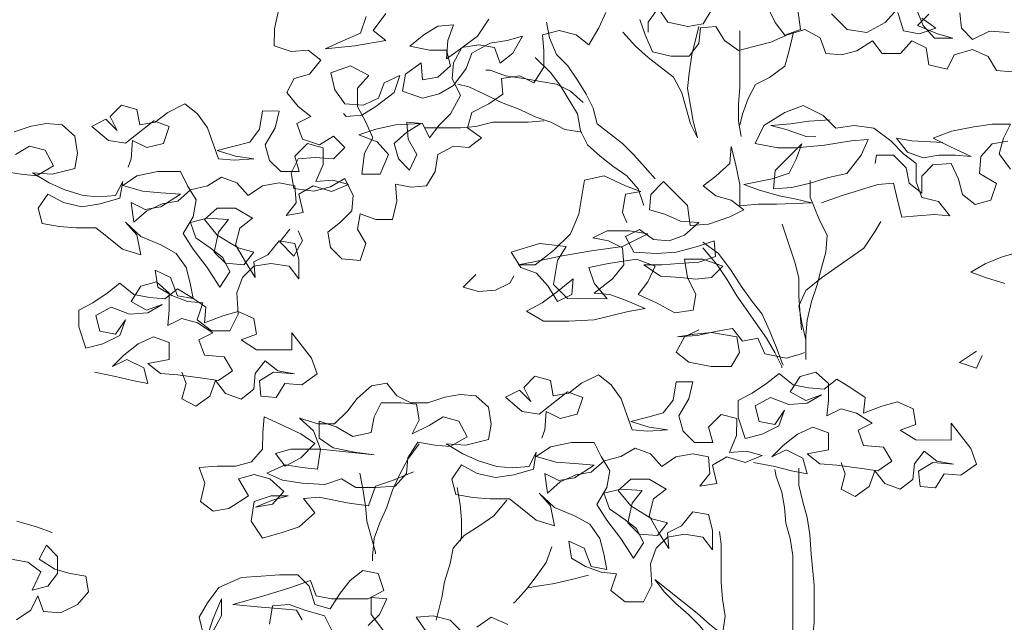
# Model space of a CAD drawing. Header units: metres. Extents: x -1 to 197910, y -70 to 354116.
# Tile 52 of 65: x 119.88 to 122.42, y 21.89 to 23.45. Entities that reach past the tile are written whole.
import ezdxf

# ---------------------------------------------------------------- set-up
doc = ezdxf.new("R2010")
doc.units = ezdxf.units.M
doc.layers.add('N-WE-AL-DETAIL-G', color=7, linetype='Continuous', lineweight=9)

# ---------------------------------------------------------------- blocks, each defined once
blk = doc.blocks.new('Boom_zijaanzicht')
at = {"color": 0, "ltscale": 0.05, "flags": 128}
for points in [[(-1.7104, 9.8657), (-1.7213, 9.8183), (-1.7214, 9.7746), (-1.6777, 9.7599), (-1.6339, 9.7635), (-1.6011, 9.738), (-1.6303, 9.7016), (-1.6704, 9.6907), (-1.6887, 9.6543), (-1.6596, 9.6178), (-1.6268, 9.5923), (-1.6632, 9.5741), (-1.6487, 9.534), (-1.605, 9.5193), (-1.5685, 9.5412), (-1.5394, 9.512), (-1.5686, 9.4829), (-1.6159, 9.4866), (-1.6597, 9.483), (-1.6779, 9.4465), (-1.6707, 9.4064), (-1.6197, 9.3991), (-1.5759, 9.41), (-1.5395, 9.4318), (-1.5176, 9.3881), (-1.5213, 9.348), (-1.5505, 9.3189), (-1.5833, 9.2934), (-1.5761, 9.2533), (-1.5469, 9.2241), (-1.4996, 9.2204), (-1.485, 9.2641), (-1.5068, 9.3006), (-1.4995, 9.3407), (-1.4594, 9.3261), (-1.4157, 9.326), (-1.4047, 9.3734), (-1.4083, 9.4171), (-1.3682, 9.4098), (-1.3281, 9.4134), (-1.3062, 9.4498), (-1.2989, 9.4936), (-1.2588, 9.5154), (-1.2187, 9.5117), (-1.1859, 9.5372), (-1.2223, 9.5627), (-1.2113, 9.6028), (-1.1676, 9.6246), (-1.1311, 9.6501), (-1.1347, 9.6902), (-1.0873, 9.6974), (-1.0509, 9.6792), (-1.0254, 9.7193), (-1.0253, 9.763), (-1.0289, 9.8031), (-0.9852, 9.814), (-0.9415, 9.803), (-0.9087, 9.7775), (-0.8831, 9.8212), (-0.8649, 9.8612)], [(-0.7774, 9.8429), (-0.7629, 9.8028), (-0.7447, 9.7591), (-0.6973, 9.7481), (-0.65, 9.7481), (-0.6244, 9.7808), (-0.6207, 9.8209), (-0.5806, 9.8245), (-0.5588, 9.7881), (-0.5224, 9.7625), (-0.4823, 9.7734), (-0.4386, 9.7843), (-0.3985, 9.8025), (-0.3511, 9.817), (-0.311, 9.7951), (-0.2965, 9.755), (-0.2564, 9.7513), (-0.2163, 9.7622), (-0.1762, 9.7877), (-0.1507, 9.7549), (-0.1033, 9.7549), (-0.0741, 9.7876), (-0.0377, 9.7694), (-0.0304, 9.7256), (0.0169, 9.7147), (0.0352, 9.7511), (0.0826, 9.7656), (0.1226, 9.7474), (0.1445, 9.7109), (0.1846, 9.7072)], [(0.1774, 9.8093), (0.1263, 9.813), (0.0826, 9.7911), (0.0535, 9.8203), (0.0499, 9.8604)], [(-0.0303, 9.8568), (-0.0595, 9.8277), (-0.0085, 9.8058), (0.0316, 9.7948), (-0.0158, 9.7949), (-0.0449, 9.8277), (-0.0631, 9.8714)], [(-0.0486, 9.8459), (-0.0121, 9.8204), (-0.0559, 9.8058), (-0.096, 9.8132), (-0.1105, 9.8605)], [(-0.1105, 9.8715), (-0.1433, 9.8351), (-0.1907, 9.8096), (-0.2417, 9.8169), (-0.2818, 9.8571)], [(-0.3692, 9.8681), (-0.362, 9.817), (-0.4021, 9.8025), (-0.4276, 9.8353), (-0.4458, 9.8718)], [(-0.5915, 9.8683), (-0.6134, 9.8318), (-0.6535, 9.8246), (-0.7045, 9.8356), (-0.73, 9.872), (-0.7556, 9.8356), (-0.7556, 9.8101)], [(-1.1674, 9.8433), (-1.1966, 9.7996), (-1.2403, 9.7668), (-1.2768, 9.7413), (-1.2731, 9.7887), (-1.2585, 9.8288), (-1.2986, 9.8252), (-1.335, 9.8034), (-1.3715, 9.7742), (-1.3205, 9.7633), (-1.2768, 9.7632), (-1.2659, 9.7231), (-1.2987, 9.694), (-1.3388, 9.6867), (-1.3424, 9.7305), (-1.3825, 9.7014), (-1.3898, 9.6576), (-1.3388, 9.6394), (-1.2951, 9.6503), (-1.2586, 9.6721), (-1.2258, 9.7158), (-1.2112, 9.7559), (-1.1638, 9.7813), (-1.12, 9.7886), (-1.0799, 9.7995), (-1.1055, 9.7558), (-1.1383, 9.7303), (-1.1529, 9.7704), (-1.1929, 9.7777), (-1.2367, 9.7705), (-1.2586, 9.7304), (-1.2623, 9.6903), (-1.2404, 9.6466), (-1.266, 9.5992), (-1.2952, 9.5701), (-1.3207, 9.5373), (-1.3389, 9.5738), (-1.379, 9.5774), (-1.3754, 9.5337), (-1.3535, 9.4936), (-1.3718, 9.4535), (-1.4009, 9.4827), (-1.4118, 9.5228), (-1.379, 9.5519), (-1.3425, 9.5738), (-1.4081, 9.5702), (-1.4592, 9.5593), (-1.5029, 9.5448), (-1.4556, 9.5265), (-1.4264, 9.4937), (-1.4483, 9.4427), (-1.4957, 9.4427), (-1.4884, 9.4974), (-1.4665, 9.5374), (-1.4847, 9.5775), (-1.5065, 9.6177), (-1.5065, 9.665), (-1.4773, 9.6978), (-1.5246, 9.7234), (-1.5757, 9.7052), (-1.5648, 9.6614), (-1.5393, 9.625), (-1.4919, 9.6213), (-1.4518, 9.6395), (-1.4372, 9.6795), (-1.3971, 9.6977), (-1.4117, 9.654), (-1.4591, 9.6176), (-1.4956, 9.5958), (-1.5357, 9.5922), (-1.543, 9.5995)], [(-1.4844, 9.8509), (-1.499, 9.8071), (-1.5501, 9.7853), (-1.5902, 9.7671), (-1.5136, 9.7744), (-1.4335, 9.7889), (-1.4662, 9.8144), (-1.4334, 9.8581)], [(-1.018, 9.8359), (-1.0107, 9.7958), (-0.9925, 9.752), (-0.9634, 9.7228), (-0.9379, 9.6864), (-0.9161, 9.6499), (-0.8979, 9.6134), (-0.887, 9.5734), (-0.8215, 9.5223), (-0.7923, 9.4931), (-0.7632, 9.4603), (-0.7377, 9.4311)], [(-0.8212, 9.8102), (-0.7884, 9.7737), (-0.7557, 9.7445), (-0.6901, 9.6934), (-0.6683, 9.6533), (-0.6465, 9.5731), (-0.6283, 9.5367), (-0.6392, 9.5804), (-0.6464, 9.6205), (-0.6537, 9.6642), (-0.65, 9.7043), (-0.6427, 9.7517), (-0.6244, 9.8246)], [(-0.5187, 9.8135), (-0.5188, 9.6678), (-0.5225, 9.624), (-0.5226, 9.5803), (-0.5153, 9.5402)], [(-0.3802, 9.8098), (-0.3912, 9.7624), (-0.4022, 9.7223), (-0.4423, 9.6932), (-0.4787, 9.675), (-0.497, 9.6386), (-0.5116, 9.5985), (-0.5189, 9.5694)], [(-0.7669, 9.3619), (-0.7815, 9.4056), (-0.8106, 9.4384), (-0.847, 9.464), (-0.8798, 9.4895), (-0.9126, 9.5187), (-0.9308, 9.5552), (-0.938, 9.5989), (-0.9817, 9.6718), (-1.0071, 9.7047), (-1.0472, 9.7448)], [(-0.9234, 9.6281), (-0.9562, 9.6572), (-0.9926, 9.6755), (-1.0327, 9.6828), (-1.0764, 9.6901), (-1.1238, 9.6975), (-1.1638, 9.7121), (-1.1748, 9.7121)], [(-0.9271, 9.5515), (-0.9708, 9.5589), (-1.0073, 9.5771), (-1.0473, 9.5917), (-1.0874, 9.61), (-1.1348, 9.6282), (-1.1785, 9.6501), (-1.2185, 9.6684), (-1.2477, 9.6757)], [(-2.39, 9.494), (-2.3535, 9.5158), (-2.3134, 9.5048), (-2.2916, 9.4647), (-2.3354, 9.4392), (-2.3754, 9.4429), (-2.4192, 9.4503)], [(-2.3936, 9.5523), (-2.3498, 9.5668), (-2.3097, 9.5741), (-2.2696, 9.5704), (-2.2369, 9.5412), (-2.2296, 9.4975), (-2.237, 9.4574), (-2.2953, 9.4429), (-2.3463, 9.4465), (-2.3026, 9.421), (-2.2625, 9.4027), (-2.2151, 9.3881), (-2.1751, 9.3844), (-2.1313, 9.388), (-2.1131, 9.4245), (-2.1204, 9.3807), (-2.1714, 9.3662), (-2.2188, 9.359), (-2.2662, 9.3699), (-2.3063, 9.3918), (-2.3318, 9.3554), (-2.3209, 9.3153), (-2.2772, 9.308), (-2.2334, 9.3043), (-2.1824, 9.3043), (-2.1497, 9.2787), (-2.1132, 9.2495), (-2.0659, 9.2349), (-2.0768, 9.286), (-2.1059, 9.3188), (-2.0658, 9.2823), (-2.0148, 9.2604), (-1.9748, 9.2385), (-1.9493, 9.202), (-1.9384, 9.1619), (-1.9311, 9.1218), (-1.9712, 9.1291), (-1.9894, 9.1765), (-2.0295, 9.1948), (-2.0222, 9.1511), (-1.9858, 9.1292), (-1.9457, 9.1145), (-1.9056, 9.1109), (-1.9203, 9.0671), (-1.8838, 9.038), (-1.8365, 9.0379), (-1.8146, 9.0816), (-1.8181, 9.1363), (-1.8035, 9.1764), (-1.7744, 9.2055), (-1.7306, 9.2127), (-1.6832, 9.2054), (-1.6578, 9.1726), (-1.6577, 9.2236), (-1.6686, 9.2637), (-1.7087, 9.271), (-1.7379, 9.2346), (-1.7743, 9.2164), (-1.7707, 9.1763), (-1.7962, 9.2165), (-1.8217, 9.2602), (-1.8107, 9.3039), (-1.7779, 9.3294), (-1.8216, 9.355), (-1.869, 9.355), (-1.9018, 9.3259), (-1.869, 9.2858), (-1.8144, 9.2529), (-1.7743, 9.2419), (-1.7999, 9.2092), (-1.8472, 9.2129), (-1.8764, 9.242), (-1.8654, 9.293), (-1.8398, 9.3258), (-1.8945, 9.3295), (-1.9382, 9.3186), (-1.9237, 9.2785), (-1.8873, 9.253), (-1.8545, 9.2274), (-1.8363, 9.191), (-1.8619, 9.1509), (-1.8946, 9.202), (-1.931, 9.2494), (-1.9565, 9.2895), (-1.9309, 9.3332), (-1.9236, 9.3769), (-1.9454, 9.4134), (-1.9636, 9.4498), (-2.0219, 9.4499), (-2.0766, 9.439), (-2.1131, 9.4135), (-2.0621, 9.3989), (-2.0147, 9.3952), (-1.9637, 9.3915), (-2.0147, 9.3588), (-2.0548, 9.3515), (-2.0913, 9.3698), (-2.084, 9.3188), (-2.0512, 9.3479), (-2.0111, 9.3661), (-1.971, 9.3733), (-1.9382, 9.4024), (-1.8944, 9.4133), (-1.858, 9.4352), (-1.8179, 9.4206), (-1.7888, 9.3877), (-1.7523, 9.4132), (-1.7086, 9.4205), (-1.6685, 9.4131), (-1.6649, 9.3694), (-1.6904, 9.3366), (-1.6467, 9.3439), (-1.6576, 9.3913), (-1.6211, 9.4131), (-1.5737, 9.3985), (-1.53, 9.4166), (-1.5701, 9.4276), (-1.6138, 9.424), (-1.5955, 9.4677), (-1.5955, 9.5115), (-1.6356, 9.5224), (-1.6684, 9.4897), (-1.6575, 9.4496), (-1.7049, 9.4496), (-1.734, 9.4788), (-1.7449, 9.5189), (-1.7194, 9.5626), (-1.7084, 9.6063), (-1.7521, 9.6064), (-1.7595, 9.559), (-1.785, 9.5262), (-1.8251, 9.5153), (-1.8688, 9.5044), (-1.8215, 9.4898), (-1.7741, 9.4825), (-1.8251, 9.4789), (-1.8652, 9.4826), (-1.8943, 9.5628), (-1.9198, 9.5992), (-1.9525, 9.6248), (-1.9963, 9.6029), (-2.0291, 9.5775), (-2.0692, 9.5702), (-2.0765, 9.6103), (-2.1165, 9.6213), (-2.1457, 9.5921), (-2.1275, 9.5557), (-2.1567, 9.5849), (-2.1931, 9.5667), (-2.1494, 9.5302), (-2.1057, 9.5229), (-2.0328, 9.5811), (-1.9927, 9.5665), (-2.0073, 9.5228), (-2.051, 9.5119), (-2.0875, 9.5301), (-2.0912, 9.4828), (-2.0985, 9.4609)], [(-0.3077, 9.3687), (-0.2567, 9.3869), (-0.1619, 9.416), (-0.1218, 9.4196), (-0.1109, 9.3722), (-0.1, 9.3321), (-0.06, 9.3357), (-0.0162, 9.3393), (0.0239, 9.3356), (-0.0053, 9.3721), (-0.049, 9.3831), (-0.0635, 9.4232), (-0.0635, 9.4706), (-0.0963, 9.4961), (-0.129, 9.5289), (-0.1727, 9.5618), (-0.2237, 9.5691), (-0.2711, 9.5619), (-0.3039, 9.5947), (-0.3549, 9.6202), (-0.4023, 9.6021), (-0.457, 9.5693), (-0.4789, 9.522), (-0.4206, 9.511), (-0.3732, 9.5109), (-0.3003, 9.5182), (-0.2311, 9.529), (-0.1873, 9.5326), (-0.2056, 9.4926), (-0.2421, 9.4452), (-0.2895, 9.4343), (-0.3368, 9.4198), (-0.3842, 9.4089), (-0.4316, 9.4053), (-0.4279, 9.4527), (-0.3586, 9.5218), (-0.3732, 9.4818), (-0.3915, 9.4453), (-0.4352, 9.4308), (-0.5081, 9.4163), (-0.4681, 9.4017), (-0.4171, 9.3871), (-0.377, 9.3797), (-0.3333, 9.3688), (-0.4244, 9.3652), (-0.4717, 9.3652), (-0.5191, 9.3616), (-0.5191, 9.4163), (-0.53, 9.471), (-0.5408, 9.5147), (-0.5445, 9.471), (-0.581, 9.4382), (-0.6138, 9.4128), (-0.581, 9.3872), (-0.541, 9.3762), (-0.5082, 9.3507), (-0.5447, 9.3325), (-0.5993, 9.3143), (-0.6467, 9.3107), (-0.654, 9.3618), (-0.7159, 9.4238), (-0.7487, 9.391), (-0.7524, 9.3509), (-0.7123, 9.34), (-0.6722, 9.3217), (-0.6248, 9.318), (-0.6613, 9.2852), (-0.7014, 9.2707), (-0.7415, 9.2744), (-0.7779, 9.2999), (-0.8144, 9.2817), (-0.7926, 9.2416), (-0.7342, 9.2379), (-0.6832, 9.2415), (-0.6285, 9.2561), (-0.5848, 9.2706), (-0.5812, 9.2305), (-0.6249, 9.216), (-0.676, 9.2124), (-0.7197, 9.2088), (-0.7671, 9.2088), (-0.7234, 9.1796), (-0.6724, 9.1759), (-0.6323, 9.1722), (-0.5922, 9.1759), (-0.563, 9.205), (-0.614, 9.2232), (-0.6614, 9.2233), (-0.6541, 9.1759), (-0.6323, 9.1322), (-0.6396, 9.0921), (-0.687, 9.0848), (-0.7344, 9.1104), (-0.7817, 9.1323), (-0.7562, 9.1651), (-0.7379, 9.2051), (-0.7853, 9.2234), (-0.8582, 9.2125), (-0.9092, 9.2017), (-0.8947, 9.1616), (-0.8619, 9.1214), (-0.9639, 9.1215), (-1.0004, 9.158), (-0.9894, 9.2199), (-0.9675, 9.2564), (-1.0367, 9.2637), (-1.1096, 9.2419), (-1.0841, 9.2018), (-1.0441, 9.1872), (-1.0149, 9.1544), (-0.9895, 9.1143), (-0.953, 9.1324), (-0.9493, 9.1725), (-0.9894, 9.1398), (-1.0296, 9.1107), (-1.0697, 9.0888), (-1.026, 9.0633), (-0.9604, 9.0632), (-0.8948, 9.0668), (-0.8073, 9.0886), (-0.7635, 9.0958), (-0.8145, 9.1177), (-0.8546, 9.1324), (-0.8947, 9.136), (-0.8473, 9.1724), (-0.8181, 9.2089), (-0.8217, 9.2526), (-0.8581, 9.2708), (-0.8982, 9.2782), (-0.8617, 9.2964), (-0.8034, 9.2963), (-0.7561, 9.289), (-0.8217, 9.2562), (-0.9019, 9.2454), (-0.9821, 9.2309), (-1.0513, 9.2164), (-1.0914, 9.2091), (-1.0477, 9.2091), (-1.0003, 9.2455), (-0.9565, 9.2892), (-0.9346, 9.3402), (-0.9199, 9.4276), (-0.8689, 9.4385), (-0.8143, 9.4129), (-0.7742, 9.3983), (-0.8143, 9.3911), (-0.8216, 9.3437), (-0.8107, 9.3182)], [(-1.0255, 9.5808), (-1.0656, 9.5772), (-1.1567, 9.5772), (-1.2004, 9.5664), (-1.2405, 9.5627), (-1.3316, 9.5628)], [(-0.2857, 9.5837), (-0.3403, 9.5801), (-0.3877, 9.5729), (-0.4388, 9.5693), (-0.3987, 9.5583), (-0.3477, 9.5401), (-0.3222, 9.54)], [(0.0058, 9.5252), (-0.0744, 9.5289), (-0.1144, 9.5362), (-0.0853, 9.4997), (-0.0452, 9.4851), (-0.0051, 9.4924), (0.0386, 9.4923), (0.0787, 9.4886), (0.024, 9.5142), (-0.0197, 9.5361), (0.0277, 9.5543), (0.086, 9.5652), (0.1334, 9.5724), (0.1808, 9.5724), (0.1625, 9.5359), (0.1516, 9.4959), (0.1807, 9.4558)], [(0.1735, 9.5286), (0.1334, 9.5214), (0.1042, 9.4886), (0.1005, 9.4449), (0.1442, 9.4193), (0.1296, 9.3756), (0.0895, 9.3647), (0.0567, 9.3903), (0.0458, 9.4304), (0.0276, 9.4705), (-0.0198, 9.4669), (-0.0489, 9.4377), (-0.049, 9.394), (-0.0817, 9.4196), (-0.089, 9.4596), (-0.1218, 9.4925), (-0.1655, 9.4925), (-0.1692, 9.4707)], [(-0.3368, 9.4271), (-0.3369, 9.3833), (-0.3151, 9.3287), (-0.2932, 9.2849), (-0.2969, 9.2412), (-0.3079, 9.2011), (-0.3189, 9.1574), (-0.3335, 9.1137), (-0.3445, 9.0663), (-0.3481, 9.0262), (-0.3482, 8.9643)], [(0.1658, 9.1606), (0.1185, 9.1752), (0.0784, 9.1898), (0.1149, 9.2116), (0.1586, 9.2298), (0.1987, 9.2407)], [(-0.4098, 9.3142), (-0.3771, 9.2157), (-0.3662, 9.1756), (-0.3663, 9.1283), (-0.3627, 9.0809), (-0.3591, 9.0408)], [(-0.3482, 9.0153), (-0.359, 9.059), (-0.3663, 9.1028), (-0.348, 9.1428), (-0.3079, 9.1756), (-0.1985, 9.252), (-0.1693, 9.2957), (-0.1547, 9.3212)], [(-1.6817, 9.3008), (-1.7073, 9.268), (-1.6708, 9.2315), (-1.6489, 9.2716), (-1.6599, 9.2971)], [(-0.614, 9.267), (-0.5739, 9.2378), (-0.5411, 9.194), (-0.5157, 9.1539), (-0.4865, 9.1138), (-0.4611, 9.081), (-0.4429, 9.0409), (-0.4247, 8.9971), (-0.4102, 8.957), (-0.4065, 8.9497)], [(-0.614, 9.2524), (-0.5776, 9.2086), (-0.5521, 9.1722), (-0.5266, 9.1284), (-0.4502, 9.019), (-0.4284, 8.9826), (-0.4102, 8.9461), (-0.4102, 8.9424)], [(-1.2008, 9.1837), (-1.2336, 9.1509), (-1.1935, 9.14), (-1.1498, 9.1436), (-1.1133, 9.1618), (-1.1024, 9.18)], [(-2.1863, 8.9317), (-2.1317, 8.9207), (-2.088, 8.9098), (-2.0479, 8.9024), (-2.0588, 8.9425), (-2.1025, 8.9644), (-2.139, 8.9462), (-2.1098, 8.9754), (-2.0733, 9.0045), (-2.0332, 9.0227), (-1.9931, 9.0081), (-1.9932, 8.9643), (-2.0478, 8.9535), (-2.0151, 8.9279), (-1.9713, 8.9242), (-1.913, 8.9169), (-1.8657, 8.9096), (-1.8292, 8.935), (-1.851, 8.9715), (-1.902, 8.9752), (-1.9166, 9.0153), (-1.8801, 9.0335), (-1.9202, 9.059), (-1.9603, 9.07), (-1.9967, 9.0518), (-1.9931, 9.0919), (-1.993, 9.1356), (-2.0258, 9.1648), (-2.0659, 9.1539), (-2.0914, 9.1138), (-2.0514, 9.0919), (-2.0113, 9.1065), (-2.0477, 9.0846), (-2.0951, 9.081), (-2.1425, 9.0993), (-2.1826, 9.0775), (-2.1717, 9.0374), (-2.1316, 9.0301), (-2.106, 9.0665), (-2.1207, 9.0264), (-2.1644, 9.0046), (-2.2082, 8.9937), (-2.2263, 9.0484), (-2.2263, 9.0921), (-2.1898, 9.1103), (-2.1534, 9.1358), (-2.1205, 9.1612), (-2.0841, 9.1321), (-2.044, 9.1247), (-2.004, 9.121), (-1.9711, 9.1465), (-1.9347, 9.1246), (-1.8983, 9.0991), (-1.902, 9.059), (-1.8546, 9.0772), (-1.8145, 9.0881), (-1.7744, 9.0698), (-1.7672, 9.0297), (-1.8073, 9.0152), (-1.7672, 8.9896), (-1.6761, 8.9896), (-1.676, 9.0333), (-1.6251, 8.9676), (-1.6105, 8.9275), (-1.6507, 8.8984), (-1.6944, 8.9021), (-1.7163, 8.8657), (-1.7564, 8.8694), (-1.76, 8.9095), (-1.7235, 8.9313), (-1.6689, 8.9276), (-1.7126, 8.9349), (-1.7454, 8.9605), (-1.7709, 8.9277), (-1.7746, 8.8876), (-1.8074, 8.8621), (-1.8475, 8.8767), (-1.873, 8.9096), (-1.8876, 8.8695), (-1.924, 8.844), (-1.9605, 8.8623), (-1.9495, 8.9023), (-1.9604, 8.9315)], [(-0.6251, 9.041), (-0.6616, 9.0229), (-0.6835, 8.9828), (-0.6507, 8.9572), (-0.5924, 8.9463), (-0.5414, 8.9462), (-0.5195, 8.9826), (-0.5267, 9.0227), (-0.5923, 9.0337), (-0.636, 9.0301), (-0.6798, 9.0229), (-0.6288, 9.0265), (-0.5777, 9.0374), (-0.5376, 9.0446), (-0.5122, 9.0118), (-0.4721, 9.019), (-0.4539, 8.9789), (-0.3992, 8.9679), (-0.3591, 8.9788), (-0.3518, 8.9825)], [(0.0928, 8.9857), (0.049, 8.9566), (0.0927, 8.942), (0.1074, 8.9748)], [(-0.4833, 8.6983), (-0.4286, 8.6874), (-0.3849, 8.6764), (-0.3448, 8.6691), (-0.3557, 8.7092), (-0.3994, 8.7311), (-0.4359, 8.7129), (-0.4067, 8.742), (-0.3702, 8.7711), (-0.3301, 8.7893), (-0.2901, 8.7747), (-0.2901, 8.731), (-0.3448, 8.7201), (-0.312, 8.6945), (-0.2683, 8.6909), (-0.21, 8.6835), (-0.1626, 8.6762), (-0.1261, 8.7017), (-0.148, 8.7381), (-0.199, 8.7418), (-0.2135, 8.7819), (-0.1771, 8.8001), (-0.2171, 8.8257), (-0.2572, 8.8366), (-0.2937, 8.8184), (-0.29, 8.8585), (-0.2899, 8.9022), (-0.3227, 8.9314), (-0.3628, 8.9205), (-0.3884, 8.8805), (-0.3483, 8.8586), (-0.3082, 8.8731), (-0.3447, 8.8513), (-0.392, 8.8477), (-0.4394, 8.8659), (-0.4795, 8.8441), (-0.4686, 8.804), (-0.4285, 8.7967), (-0.403, 8.8331), (-0.4176, 8.793), (-0.4614, 8.7712), (-0.5051, 8.7603), (-0.5233, 8.815), (-0.5232, 8.8587), (-0.4868, 8.8769), (-0.4503, 8.9024), (-0.4175, 8.9279), (-0.3811, 8.8987), (-0.341, 8.8914), (-0.3009, 8.8877), (-0.2681, 8.9132), (-0.2316, 8.8913), (-0.1952, 8.8657), (-0.1989, 8.8256), (-0.1515, 8.8438), (-0.1114, 8.8547), (-0.0713, 8.8365), (-0.0641, 8.7964), (-0.1042, 8.7818), (-0.0641, 8.7563), (0.027, 8.7562), (0.027, 8.7999), (0.078, 8.7343), (0.0925, 8.6942), (0.0524, 8.6651), (0.0087, 8.6687), (-0.0132, 8.6323), (-0.0533, 8.636), (-0.0569, 8.6761), (-0.0205, 8.6979), (0.0342, 8.6942), (-0.0095, 8.7016), (-0.0423, 8.7271), (-0.0678, 8.6943), (-0.0715, 8.6542), (-0.1043, 8.6288), (-0.1444, 8.6434), (-0.1699, 8.6762), (-0.1845, 8.6361), (-0.221, 8.6106), (-0.2574, 8.6289), (-0.2464, 8.669), (-0.2573, 8.6981)], [(-1.3616, 8.6736), (-1.4163, 8.6518), (-1.46, 8.6373), (-1.4783, 8.5863), (-1.5329, 8.5936), (-1.6058, 8.6083), (-1.6459, 8.6047), (-1.6168, 8.5682), (-1.6569, 8.5318), (-1.7007, 8.5172), (-1.7517, 8.5027), (-1.7808, 8.5465), (-1.7735, 8.5975), (-1.7297, 8.612), (-1.686, 8.612), (-1.7261, 8.6011), (-1.7698, 8.5829), (-1.7261, 8.5902), (-1.6969, 8.6229), (-1.7333, 8.6558), (-1.7734, 8.6667), (-1.8135, 8.6558), (-1.788, 8.6121), (-1.8391, 8.5793), (-1.8792, 8.5721), (-1.912, 8.5976), (-1.901, 8.645), (-1.9155, 8.6851), (-1.8681, 8.6887), (-1.8208, 8.6886), (-1.7807, 8.6995), (-1.7515, 8.7323), (-1.7514, 8.776), (-1.7478, 8.8161), (-1.7077, 8.7979), (-1.653, 8.7723), (-1.6166, 8.7468), (-1.6531, 8.7103), (-1.6932, 8.6885), (-1.7187, 8.7213), (-1.6786, 8.7322), (-1.6021, 8.7322), (-1.4636, 8.7175), (-1.5146, 8.7248), (-1.5693, 8.7358), (-1.6057, 8.7613), (-1.6056, 8.8051), (-1.5619, 8.7904), (-1.5182, 8.7649), (-1.4708, 8.7758), (-1.4635, 8.8159), (-1.4452, 8.8523), (-1.3942, 8.8522), (-1.3541, 8.8486), (-1.3469, 8.8085), (-1.3651, 8.772), (-1.3214, 8.7939), (-1.2849, 8.8157), (-1.2449, 8.8047), (-1.223, 8.7646), (-1.2668, 8.7391), (-1.3069, 8.7428), (-1.3506, 8.7502), (-1.3761, 8.7101), (-1.3798, 8.67), (-1.409, 8.6372), (-1.46, 8.6336), (-1.511, 8.6337), (-1.5475, 8.6556), (-1.5912, 8.641), (-1.6495, 8.6447), (-1.7005, 8.6521), (-1.7406, 8.6703), (-1.6932, 8.6922), (-1.6495, 8.6848), (-1.6094, 8.6812), (-1.6021, 8.7322), (-1.6202, 8.7796), (-1.6567, 8.8124), (-1.6093, 8.7978), (-1.5656, 8.7977), (-1.5327, 8.8305), (-1.5072, 8.8633), (-1.4707, 8.896), (-1.4306, 8.9033), (-1.4051, 8.8705), (-1.3687, 8.8522), (-1.325, 8.8522), (-1.2812, 8.8667), (-1.2411, 8.874), (-1.2011, 8.8703), (-1.1683, 8.8411), (-1.161, 8.7974), (-1.1684, 8.7573), (-1.2267, 8.7428), (-1.2777, 8.7464), (-1.234, 8.7209), (-1.1939, 8.7026), (-1.1466, 8.688), (-1.1065, 8.6843), (-1.0627, 8.6879), (-1.0445, 8.7244), (-1.0518, 8.6806), (-1.1028, 8.6661), (-1.1502, 8.6589), (-1.1976, 8.6698), (-1.2377, 8.6917), (-1.2632, 8.6553), (-1.2523, 8.6152), (-1.2086, 8.6079), (-1.1649, 8.6042), (-1.1138, 8.6042), (-1.0811, 8.5786), (-1.0446, 8.5494), (-0.9973, 8.5348), (-1.0082, 8.5859), (-1.0373, 8.6187), (-0.9972, 8.5822), (-0.9462, 8.5603), (-0.9062, 8.5384), (-0.8807, 8.5019), (-0.8698, 8.4618), (-0.8625, 8.4217), (-0.9026, 8.429), (-0.9208, 8.4764), (-0.9609, 8.4947), (-0.9536, 8.451), (-0.9172, 8.4291), (-0.8771, 8.4144), (-0.837, 8.4108), (-0.8517, 8.367), (-0.8152, 8.3379), (-0.7679, 8.3378), (-0.746, 8.3815), (-0.7496, 8.4362), (-0.7349, 8.4763), (-0.7058, 8.5054), (-0.662, 8.5126), (-0.6147, 8.5053), (-0.5892, 8.4725), (-0.5891, 8.5235), (-0.6, 8.5636), (-0.6401, 8.5709), (-0.6693, 8.5345), (-0.7058, 8.5163), (-0.7021, 8.4762), (-0.7276, 8.5164), (-0.7531, 8.5601), (-0.7421, 8.6038), (-0.7093, 8.6293), (-0.753, 8.6549), (-0.8004, 8.6549), (-0.8332, 8.6258), (-0.8004, 8.5857), (-0.7458, 8.5528), (-0.7057, 8.5418), (-0.7313, 8.5091), (-0.7786, 8.5128), (-0.8078, 8.5419), (-0.7968, 8.5929), (-0.7713, 8.6257), (-0.8259, 8.6294), (-0.8697, 8.6185), (-0.8551, 8.5784), (-0.8187, 8.5529), (-0.7859, 8.5273), (-0.7677, 8.4909), (-0.7933, 8.4508), (-0.826, 8.5019), (-0.8624, 8.5493), (-0.8879, 8.5894), (-0.8624, 8.6331), (-0.855, 8.6768), (-0.8769, 8.7133), (-0.895, 8.7497), (-0.9534, 8.7498), (-1.008, 8.7389), (-1.0445, 8.7134), (-0.9935, 8.6988), (-0.9461, 8.6951), (-0.8951, 8.6914), (-0.9461, 8.6587), (-0.9862, 8.6514), (-1.0227, 8.6697), (-1.0154, 8.6187), (-0.9826, 8.6478), (-0.9425, 8.666), (-0.9024, 8.6732), (-0.8696, 8.7023), (-0.8258, 8.7132), (-0.7894, 8.7351), (-0.7493, 8.7205), (-0.7202, 8.6876), (-0.6837, 8.7131), (-0.64, 8.7204), (-0.5999, 8.713), (-0.5963, 8.6693), (-0.6218, 8.6365), (-0.5781, 8.6438), (-0.589, 8.6912), (-0.5525, 8.713), (-0.5051, 8.6984), (-0.4614, 8.7165), (-0.5015, 8.7275), (-0.5452, 8.7239), (-0.527, 8.7676), (-0.5269, 8.8114), (-0.567, 8.8223), (-0.5998, 8.7896), (-0.5889, 8.7495), (-0.6363, 8.7495), (-0.6654, 8.7787), (-0.6763, 8.8188), (-0.6508, 8.8625), (-0.6398, 8.9062), (-0.6835, 8.9063), (-0.6909, 8.8589), (-0.7164, 8.8261), (-0.7565, 8.8152), (-0.8002, 8.8043), (-0.7529, 8.7897), (-0.7055, 8.7824), (-0.7565, 8.7788), (-0.7966, 8.7825), (-0.8257, 8.8627), (-0.8512, 8.8991), (-0.884, 8.9247), (-0.9277, 8.9028), (-0.9605, 8.8774), (-1.0006, 8.8701), (-1.0079, 8.9102), (-1.048, 8.9212), (-1.0771, 8.892), (-1.0589, 8.8556), (-1.0881, 8.8848), (-1.1245, 8.8666), (-1.0808, 8.8301), (-1.0371, 8.8228), (-0.9642, 8.881), (-0.9241, 8.8664), (-0.9387, 8.8227), (-0.9825, 8.8118), (-1.0189, 8.83), (-1.0226, 8.7827), (-1.0299, 8.7608)], [(-1.3469, 8.7465), (-1.3761, 8.7064), (-1.398, 8.6664), (-1.4163, 8.6263), (-1.4309, 8.5826), (-1.4492, 8.5425), (-1.4638, 8.5024), (-1.4675, 8.4551), (-1.4675, 8.4441)], [(-2.2956, 8.5173), (-2.3357, 8.5319), (-2.3867, 8.5465)], [(-2.4014, 8.4481), (-2.3577, 8.4408), (-2.3249, 8.4153), (-2.3468, 8.3679), (-2.3067, 8.3788), (-2.2812, 8.4116), (-2.2811, 8.4553), (-2.3103, 8.4845), (-2.3285, 8.4481), (-2.2884, 8.4225), (-2.2484, 8.4116), (-2.2083, 8.4042), (-2.201, 8.3641), (-2.2302, 8.3314), (-2.274, 8.3095), (-2.3177, 8.3132), (-2.3322, 8.3533), (-2.3505, 8.3169), (-2.387, 8.2914)], [(-0.3312, 7.5758), (-0.3312, 7.6268), (-0.3494, 7.6705), (-0.3602, 7.7908), (-0.3602, 7.8345), (-0.3674, 7.8783), (-0.3747, 7.9184), (-0.3746, 7.9621), (-0.3782, 8.0058), (-0.3782, 8.0496), (-0.3818, 8.0933), (-0.3815, 8.4577), (-0.3887, 8.5015), (-0.3996, 8.5416), (-0.4032, 8.5817), (-0.4105, 8.6217), (-0.425, 8.6618), (-0.4286, 8.6801)], [(-0.3667, 8.6837), (-0.3667, 8.6399), (-0.3558, 8.5962), (-0.3449, 8.5561), (-0.3377, 8.5123), (-0.3341, 8.4613), (-0.3269, 8.3811), (-0.327, 8.2864), (-0.338, 8.1661), (-0.338, 8.1115), (-0.3344, 8.0605), (-0.3272, 8.0131), (-0.3274, 7.8345), (-0.3056, 7.7142), (-0.302, 7.6741), (-0.2948, 7.6304), (-0.2875, 7.5903), (-0.273, 7.5575)], [(-1.5001, 8.6701), (-1.4928, 8.63), (-1.4856, 8.5863), (-1.482, 8.5462), (-1.4602, 8.466), (-1.4602, 8.4624)], [(-1.2487, 8.6334), (-1.2414, 8.5897), (-1.2378, 8.5496), (-1.2378, 8.5059), (-1.2415, 8.495)], [(-1.1211, 8.6005), (-1.154, 8.5605), (-1.1904, 8.535), (-1.2305, 8.5095), (-1.2597, 8.4768), (-1.2671, 8.4367), (-1.2817, 8.3893), (-1.289, 8.3492), (-1.3036, 8.2909)], [(-0.3965, 7.984), (-0.4219, 8.0314), (-0.4474, 8.0824), (-0.4765, 8.1189), (-0.5057, 8.1481), (-0.5384, 8.1773), (-0.5676, 8.2064), (-0.593, 8.2393), (-0.6222, 8.2757), (-0.6513, 8.3049), (-0.6841, 8.3341), (-0.7132, 8.3633), (-0.7387, 8.3961), (-0.6294, 8.3085), (-0.5966, 8.2793), (-0.5639, 8.2538), (-0.5565, 8.3012), (-0.5638, 8.3449), (-0.5674, 8.3887), (-0.5673, 8.487), (-0.5709, 8.5199)], [(-1.0046, 8.4802), (-1.0192, 8.4401), (-1.0448, 8.4037), (-1.0703, 8.3709), (-1.0995, 8.3381), (-1.1032, 8.3345)], [(-1.1178, 8.2798), (-1.1615, 8.2981), (-1.198, 8.2726)], [(-1.2381, 8.2617), (-1.2672, 8.2909), (-1.3109, 8.3019), (-1.3546, 8.2983), (-1.3292, 8.2618)], [(-1.4786, 8.2765), (-1.4494, 8.3056), (-1.4311, 8.3457), (-1.4712, 8.3494), (-1.4713, 8.3057), (-1.4385, 8.2619)], [(-1.5733, 8.2657), (-1.5915, 8.3021), (-1.6425, 8.3168), (-1.6826, 8.3314), (-1.7263, 8.3278), (-1.7337, 8.2804)], [(-1.8795, 8.2623), (-1.8576, 8.3024), (-1.8575, 8.3461), (-1.8794, 8.2951), (-1.894, 8.2514)], [(-1.905, 8.255), (-1.9159, 8.2988), (-1.894, 8.3352), (-1.8648, 8.3753), (-1.8064, 8.4007), (-1.7554, 8.4043), (-1.708, 8.4079), (-1.6607, 8.4079), (-1.6315, 8.3787), (-1.617, 8.3313), (-1.5769, 8.3203), (-1.5514, 8.3604), (-1.5258, 8.3932), (-1.493, 8.4187), (-1.4529, 8.4113), (-1.4384, 8.3676), (-1.4785, 8.3458), (-1.5733, 8.3458), (-1.6133, 8.3532), (-1.6279, 8.3933), (-1.6789, 8.3751), (-1.7482, 8.3533), (-1.8284, 8.3315), (-1.7555, 8.3241), (-1.7118, 8.3205), (-1.6644, 8.3168), (-1.6498, 8.2912)], [(-0.9099, 8.4072), (-0.95, 8.3963), (-0.9974, 8.3854), (-1.0412, 8.3782), (-1.0667, 8.3745)]]:
    blk.add_lwpolyline(points, dxfattribs=at)

msp = doc.modelspace()

# ---------------------------------------------------------------- block references
at = {"layer": 'N-WE-AL-DETAIL-G', "color": 252}
msp.add_blockref('Boom_zijaanzicht', (122.2549, 13.6036), dxfattribs=at)

doc.saveas('drawing.dxf')
